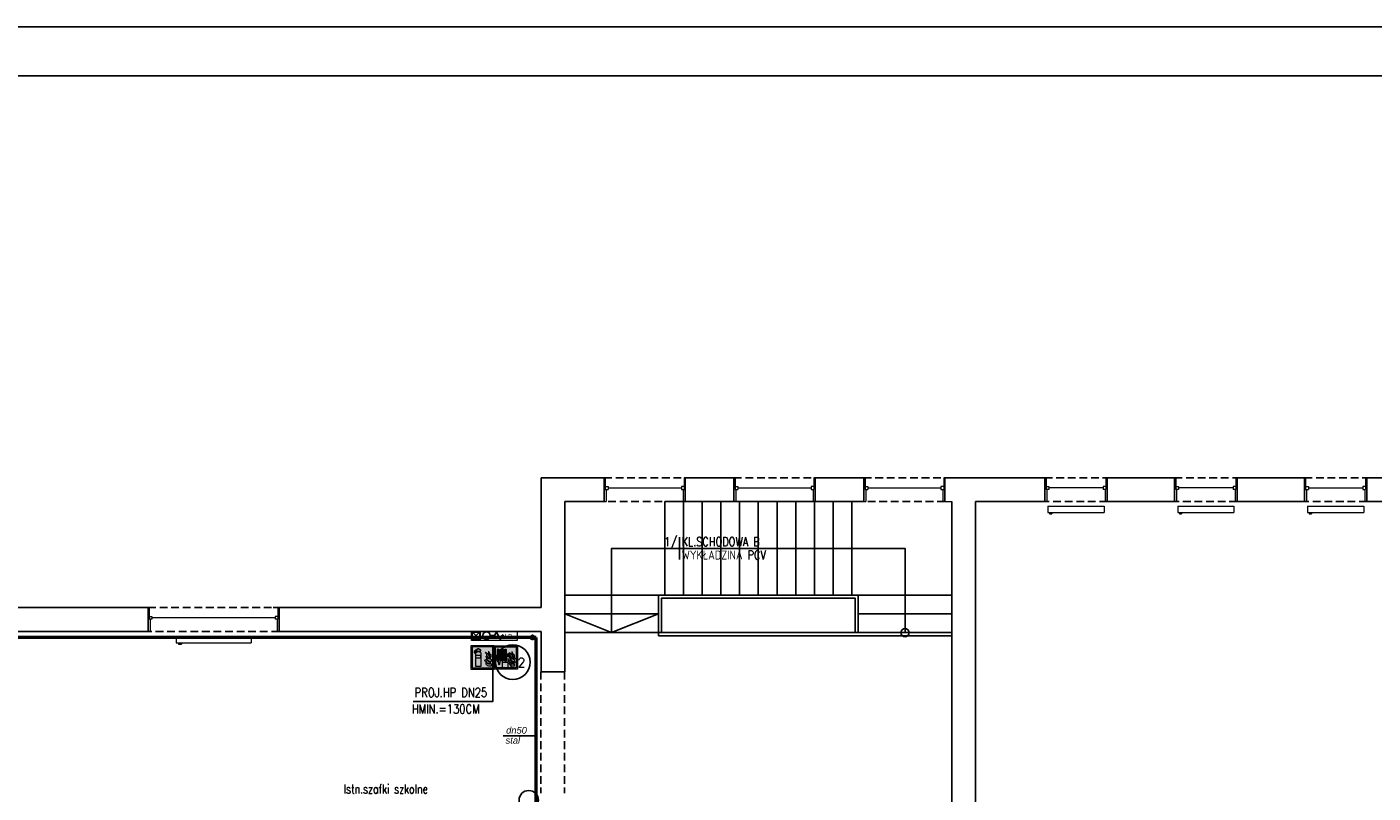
# Model space of a CAD drawing. Header units: millimetres. Extents: x 116 to 15750, y -6945 to 9999.
# Tile 143 of 150: x 3494 to 5709, y 8738 to 9999. Entities that reach past the tile are written whole.
import ezdxf
from ezdxf.enums import TextEntityAlignment as Align

# ---------------------------------------------------------------- set-up
doc = ezdxf.new("R2010")
doc.units = ezdxf.units.MM
doc.linetypes.add('DASHED', pattern=[19.05, 12.7, -6.35])
doc.linetypes.add('DASHED2', pattern=[0.375, 0.25, -0.125])
doc.layers.get('0').update_dxf_attribs({"color": 252})
doc.layers.add('1-EWAK2', color=252, linetype='Continuous', lineweight=0)
doc.layers.add('I-C.O', color=252, linetype='Continuous', lineweight=15)
for name, color, linetype in [('1-MEBLE', 252, 'Continuous'), ('1-OPIS', 252, 'Continuous'), ('1-OPIS-POM', 252, 'Continuous'), ('2-CZERWONY', 252, 'Continuous'), ('I-NAD', 252, 'DASHED'), ('I-OKNA', 252, 'Continuous'), ('I-OPIS', 252, 'Continuous'), ('I-SCIANA', 252, 'Continuous'), ('I-WIDOK', 252, 'Continuous'), ('IS KAN_S_OPIS', 2, 'Continuous'), ('IS opis woda', 7, 'DASHED2'), ('IS woda hydranty', 4, 'CIRC'), ('IS WODA opis', 2, 'Continuous'), ('TABELKA', 252, 'Continuous'), ('TABELKA A3', 252, 'Continuous')]:
    doc.layers.add(name, color=color, linetype=linetype)
doc.styles.add('Action', font='arial.ttf')
doc.styles.add('GENERATED_STYLE_6', font='ariali.ttf')
doc.styles.add('ROMANS', font='romans.shx', dxfattribs={"width": 0.75})
doc.styles.get("Standard").update_dxf_attribs({"font": 'simplex.shx'})
doc.styles.add('TECH', font='simplex.shx')
doc.linetypes.add('CIRC', pattern='A,7,-1,["~",Standard,S=1,R=0,X=-0.3,Y=-0.6],-1', length=9)

# ---------------------------------------------------------------- blocks, each defined once
blk = doc.blocks.new('OPIS-POM')
for p, q in [((-60, 0), (135, 0)), ((0, 25), (0, -25))]:
    blk.add_line(p, q)
at = {"style": 'ROMANS', "width": 0.8, "flags": 4}
blk.add_attdef('NR', text='', height=20, dxfattribs=at).set_placement((-5, 5), align=Align.RIGHT)
blk.add_attdef('NAZWA', (5, 5), '', height=20, dxfattribs=at)
blk.add_attdef('POW.', text='', height=20, dxfattribs=at).set_placement((-5, -5), align=Align.TOP_RIGHT)
blk.add_attdef('POSADZKA', text='', height=20, dxfattribs=at).set_placement((5, -5), align=Align.TOP_LEFT)
blk = doc.blocks.new('hydrant 15x75')
at = {"linetype": 'Continuous', "lineweight": 15}
blk.add_line((-1.5, -73.5), (-13.5, -61.9), dxfattribs=at)
for points in [[(-15, -75), (-15, 0), (0, 0), (0, -75)], [(-15, -75), (-15, -60.5), (0, -60.5), (0, -75)], [(-13.5, -73.5), (-13.5, -61.9), (-1.5, -61.9), (-1.5, -73.5)]]:
    blk.add_lwpolyline(points, close=True, dxfattribs=at)
at = {"linetype": 'Continuous', "lineweight": 25}
blk.add_lwpolyline([(-8.1, -21.5), (-8.1, -24.6), (-2.3, -27.7), (-13.5, -33.9), (-8.1, -37), (-8.1, -44.1)], dxfattribs=at)
at = {"linetype": 'Continuous', "lineweight": 15}
blk.add_lwpolyline([(-13.5, -73.5), (-1.5, -61.9)], dxfattribs=at)
at = {"linetype": 'Continuous', "lineweight": 25}
blk.add_ellipse((-8.1, -50.3), major_axis=(-4.37, -4.37), ratio=1, start_param=3.926991, end_param=10.12291, dxfattribs=at)
at = {"linetype": 'Continuous', "lineweight": 25, "insert": (-6.8, -15), "char_height": 7.26, "attachment_point": 5, "rotation": 90, "style": 'Action'}
blk.add_mtext('H.P.', dxfattribs=at)
blk = doc.blocks.new('F001')
at = {"layer": '1-EWAK2'}
h = blk.add_hatch(color=256, dxfattribs=at)
h.paths.add_polyline_path([(0, 0), (-20, 0), (-20, -20), (0, -20)])
h.paths.add_polyline_path([(-1, -19), (-19, -19), (-19, -1), (-1, -1)], flags=16)
edge = h.paths.add_edge_path(flags=0)
edge.add_line((-2.8, -7.6), (-2.8, -9.7))
edge.add_spline(control_points=[(-2.8, -9.7), (-3.7, -8.9), (-5.3, -7.5), (-4.9, -5.5), (-4.8, -4.7)], knot_values=[0, 0, 0, 0, 3.34671, 5.693971, 5.693971, 5.693971, 5.693971], degree=3, periodic=0)
edge.add_spline(control_points=[(-4.8, -4.7), (-4.6, -5.5), (-4.3, -6.7), (-3.2, -7.4), (-2.8, -7.6)], knot_values=[0, 0, 0, 0, 2.168729, 3.6473, 3.6473, 3.6473, 3.6473], degree=3, periodic=0)
edge = h.paths.add_edge_path(flags=0)
edge.add_spline(control_points=[(-7.6, -5.6), (-6.9, -5.8), (-5.4, -6.3), (-4.9, -8.9), (-3.6, -10), (-2.8, -10.6)], knot_values=[0, 0, 0, 0, 1.982828, 4.37946, 7.072841, 7.072841, 7.072841, 7.072841], degree=3, periodic=0)
edge.add_spline(control_points=[(-2.8, -10.6), (-3.6, -10.5), (-5.1, -10.5), (-6.5, -8.7), (-6.5, -6.9), (-7.2, -6), (-7.6, -5.6)], knot_values=[0, 0, 0, 0, 2.275107, 4.228959, 6.036865, 7.501223, 7.501223, 7.501223, 7.501223], degree=3, periodic=0)
edge = h.paths.add_edge_path(flags=0)
edge.add_line((-2.7, -11.6), (-2.7, -13.6))
edge.add_spline(control_points=[(-2.7, -13.6), (-3.4, -13.4), (-4.8, -13), (-6.8, -11.3), (-7, -9.6), (-7.1, -8.8)], knot_values=[0, 0, 0, 0, 1.998113, 4.533827, 6.985336, 6.985336, 6.985336, 6.985336], degree=3, periodic=0)
edge.add_spline(control_points=[(-7.1, -8.8), (-6.4, -9.6), (-5.3, -11.1), (-3.5, -11.5), (-2.7, -11.6)], knot_values=[0, 0, 0, 0, 3.049151, 5.303344, 5.303344, 5.303344, 5.303344], degree=3, periodic=0)
edge = h.paths.add_edge_path(flags=0)
edge.add_spline(control_points=[(-8.6, -12.5), (-8.1, -12.7), (-6.9, -13.2), (-6, -14.8), (-4.5, -15.4), (-1.9, -14.3), (-4.7, -14.2), (-5.4, -12.8), (-7, -11.8), (-8.1, -12.3), (-8.6, -12.5)], knot_values=[0, 0, 0, 0, 1.77339, 3.562626, 5.197184, 6.78269, 8.441022, 9.870961, 11.707196, 13.307072, 13.307072, 13.307072, 13.307072], degree=3, periodic=0)
edge = h.paths.add_edge_path(flags=0)
edge.add_line((-2.7, -15.5), (-2.7, -17.4))
edge.add_line((-2.7, -17.4), (-4.6, -17.4))
edge.add_spline(control_points=[(-4.6, -17.4), (-5.1, -17.3), (-6.5, -16.8), (-6.9, -15.3), (-7.1, -14.4)], knot_values=[0, 0, 0, 0, 1.662854, 4.182871, 4.182871, 4.182871, 4.182871], degree=3, periodic=0)
edge.add_spline(control_points=[(-7.1, -14.4), (-6.3, -15), (-4.9, -16), (-3.3, -15.7), (-2.7, -15.5)], knot_values=[0, 0, 0, 0, 2.939188, 4.701286, 4.701286, 4.701286, 4.701286], degree=3, periodic=0)
h.paths.add_polyline_path([(-11.1, -6.9), (-11.1, -17.4), (-16.1, -17.4), (-16.1, -6.9, -0.414214), (-14.7, -5.5), (-14.3, -5.5), (-14.3, -4.4), (-14.8, -4.4), (-16.6, -5.7), (-16.6, -6), (-17.3, -6), (-17.3, -5.2), (-17.1, -4.9), (-14.8, -3.3), (-14.3, -3.3), (-14.3, -2.7), (-12.9, -2.7), (-12.9, -3.3), (-12.3, -3.3), (-11.6, -3.7), (-11.6, -4.3), (-12.3, -4.4), (-12.9, -4.4), (-12.9, -5.5), (-12.6, -5.5, -0.414214)], flags=0)
h.paths.add_polyline_path([(-11.7, -8.1), (-11.7, -10.5), (-15.7, -10.5), (-15.7, -8.1)], flags=0)
at = {"layer": '2-CZERWONY'}
h = blk.add_hatch(color=256, dxfattribs=at)
h.paths.add_polyline_path([(-19, -1), (-19, -19), (-1, -19), (-1, -1)])
edge = h.paths.add_edge_path(flags=16)
edge.add_spline(control_points=[(-4.8, -4.7), (-4.6, -5.5), (-4.3, -6.7), (-3.2, -7.4), (-2.8, -7.6)], knot_values=[0, 0, 0, 0, 2.168729, 3.6473, 3.6473, 3.6473, 3.6473], degree=3, periodic=0)
edge.add_line((-2.8, -7.6), (-2.8, -9.7))
edge.add_spline(control_points=[(-2.8, -9.7), (-3.7, -8.9), (-5.3, -7.5), (-4.9, -5.5), (-4.8, -4.7)], knot_values=[0, 0, 0, 0, 3.34671, 5.693971, 5.693971, 5.693971, 5.693971], degree=3, periodic=0)
edge = h.paths.add_edge_path(flags=16)
edge.add_spline(control_points=[(-7.6, -5.6), (-6.9, -5.8), (-5.4, -6.3), (-4.9, -8.9), (-3.6, -10), (-2.8, -10.6)], knot_values=[0, 0, 0, 0, 1.982828, 4.37946, 7.072841, 7.072841, 7.072841, 7.072841], degree=3, periodic=0)
edge.add_spline(control_points=[(-2.8, -10.6), (-3.6, -10.5), (-5.1, -10.5), (-6.5, -8.7), (-6.5, -6.9), (-7.2, -6), (-7.6, -5.6)], knot_values=[0, 0, 0, 0, 2.275107, 4.228959, 6.036865, 7.501223, 7.501223, 7.501223, 7.501223], degree=3, periodic=0)
edge = h.paths.add_edge_path(flags=16)
edge.add_spline(control_points=[(-7.1, -8.8), (-6.4, -9.6), (-5.3, -11.1), (-3.5, -11.5), (-2.7, -11.6)], knot_values=[0, 0, 0, 0, 3.049151, 5.303344, 5.303344, 5.303344, 5.303344], degree=3, periodic=0)
edge.add_line((-2.7, -11.6), (-2.7, -13.6))
edge.add_spline(control_points=[(-2.7, -13.6), (-3.4, -13.4), (-4.8, -13), (-6.8, -11.3), (-7, -9.6), (-7.1, -8.8)], knot_values=[0, 0, 0, 0, 1.998113, 4.533827, 6.985336, 6.985336, 6.985336, 6.985336], degree=3, periodic=0)
h.paths.add_polyline_path([(-11.6, -3.7), (-11.6, -4.3), (-12.3, -4.4), (-12.9, -4.4), (-12.9, -5.5), (-12.6, -5.5, -0.414214), (-11.1, -6.9), (-11.1, -17.4), (-16.1, -17.4), (-16.1, -6.9, -0.414214), (-14.7, -5.5), (-14.3, -5.5), (-14.3, -4.4), (-14.8, -4.4), (-16.6, -5.7), (-16.6, -6), (-17.3, -6), (-17.3, -5.2), (-17.1, -4.9), (-14.8, -3.3), (-14.3, -3.3), (-14.3, -2.7), (-12.9, -2.7), (-12.9, -3.3), (-12.3, -3.3)], flags=16)
h.paths.add_polyline_path([(-11.7, -8.1), (-11.7, -10.5), (-15.7, -10.5), (-15.7, -8.1)], flags=0)
edge = h.paths.add_edge_path(flags=16)
edge.add_spline(control_points=[(-8.6, -12.5), (-8.1, -12.7), (-6.9, -13.2), (-6, -14.8), (-4.5, -15.4), (-1.9, -14.3), (-4.7, -14.2), (-5.4, -12.8), (-7, -11.8), (-8.1, -12.3), (-8.6, -12.5)], knot_values=[0, 0, 0, 0, 1.77339, 3.562626, 5.197184, 6.78269, 8.441022, 9.870961, 11.707196, 13.307072, 13.307072, 13.307072, 13.307072], degree=3, periodic=0)
edge = h.paths.add_edge_path(flags=16)
edge.add_spline(control_points=[(-7.1, -14.4), (-6.3, -15), (-4.9, -16), (-3.3, -15.7), (-2.7, -15.5)], knot_values=[0, 0, 0, 0, 2.939188, 4.701286, 4.701286, 4.701286, 4.701286], degree=3, periodic=0)
edge.add_line((-2.7, -15.5), (-2.7, -17.4))
edge.add_line((-2.7, -17.4), (-4.6, -17.4))
edge.add_spline(control_points=[(-4.6, -17.4), (-5.1, -17.3), (-6.5, -16.8), (-6.9, -15.3), (-7.1, -14.4)], knot_values=[0, 0, 0, 0, 1.662854, 4.182871, 4.182871, 4.182871, 4.182871], degree=3, periodic=0)
at = {"layer": '1-EWAK2'}
for points in [[(-20, 0), (-20, -20), (0, -20), (0, 0), (-20, 0)], [(-15.7, -8.1), (-11.7, -8.1), (-11.7, -10.5), (-15.7, -10.5), (-15.7, -8.1)], [(-2.8, -7.6), (-2.8, -9.7)], [(-2.7, -15.5), (-2.7, -17.4), (-4.6, -17.4)], [(-2.7, -11.6), (-2.7, -13.6)]]:
    blk.add_lwpolyline(points, dxfattribs=at)
blk.add_lwpolyline([(-19, -1), (-19, -19), (-1, -19), (-1, -1)], close=True, dxfattribs=at)
blk.add_lwpolyline([(-12.9, -5.5), (-12.9, -4.4), (-12.3, -4.4), (-11.6, -4.3), (-11.6, -3.7), (-12.3, -3.3), (-12.9, -3.3), (-12.9, -2.7), (-14.3, -2.7), (-14.3, -3.3), (-14.8, -3.3), (-17.1, -4.9), (-17.3, -5.2), (-17.3, -6), (-16.6, -6), (-16.6, -5.7), (-14.8, -4.4), (-14.3, -4.4), (-14.3, -5.5), (-14.7, -5.5, 0.414214), (-16.1, -6.9), (-16.1, -17.4), (-11.1, -17.4), (-11.1, -6.9, 0.414214), (-12.6, -5.5), (-12.9, -5.5)], format="xyb", dxfattribs=at)
for points in [[(-7.6, -5.6), (-5.8, -6.5), (-4.7, -8.6), (-2.8, -10.6)], [(-7.6, -5.6), (-6.7, -6.9), (-6.3, -8.6), (-5.1, -10.1), (-2.8, -10.6)], [(-7.1, -8.8), (-4.9, -10.9), (-2.7, -11.6)], [(-7.1, -8.8), (-6.5, -11.2), (-4.6, -12.9), (-2.7, -13.6)], [(-4.8, -4.7), (-4.9, -7.1), (-2.8, -9.7)], [(-4.8, -4.7), (-3.9, -6.7), (-2.8, -7.6)], [(-8.6, -12.5), (-7.1, -12.1), (-5.4, -13), (-4.4, -14), (-2.8, -14.5), (-4.3, -15.1), (-5.9, -14.7), (-7.1, -13.3), (-8.6, -12.5)], [(-4.6, -17.4), (-6.1, -16.7), (-7.1, -14.4)], [(-2.7, -15.5), (-4.5, -15.7), (-7.1, -14.4)]]:
    blk.add_spline(points, degree=3, dxfattribs=at)
blk = doc.blocks.new('F002')
at = {"layer": '1-EWAK2'}
blk.add_hatch(color=256, dxfattribs=at).paths.add_polyline_path([(-19, 0), (-19, -1), (-1, -1), (-1, -19), (-19, -19), (-19, 0), (-20, 0), (-20, -20), (0, -20), (0, 0)])
h = blk.add_hatch(color=256, dxfattribs=at)
h.paths.add_polyline_path([(-17.3, -13.1, 0.218639), (-16.4, -13.3), (-16.4, -2.8, 0.335911), (-17.3, -3.1)])
h.paths.add_polyline_path([(-15.2, -3.8, 1), (-16.2, -3.8), (-16.2, -14.8), (-15.2, -14.8)])
h.paths.add_polyline_path([(-16.2, -15.8, 0.998763), (-15.2, -15.8), (-15.2, -15.3), (-16.2, -15.3)])
h.paths.add_polyline_path([(-15.1, -12.4, 1), (-14.1, -12.4), (-14.1, -3.8, 1), (-15.1, -3.8)])
h.paths.add_polyline_path([(-13, -3.8, 1), (-13.9, -3.8), (-13.9, -12.4, 1), (-13, -12.4)])
h.paths.add_polyline_path([(-11.8, -3.8, 1), (-12.8, -3.8), (-12.8, -12.4, 1), (-11.8, -12.4)])
h.paths.add_polyline_path([(-11.6, -12.4, 1), (-10.7, -12.4), (-10.7, -3.8, 1), (-11.6, -3.8)])
h.paths.add_polyline_path([(-10.5, -13.3, 0.218639), (-9.6, -13.1), (-9.6, -8.1), (-9.4, -8.1, 23.182717), (-9.4, -7.9, -0.000004), (-9.4, -7.9), (-9.6, -7.9), (-9.6, -3.1, 0.335911), (-10.5, -2.8)])
h.paths.add_polyline_path([(-9.2, -8.1), (-8.3, -8.1), (-8.3, -9, -0.36689)], flags=16)
h.paths.add_polyline_path([(-8.3, -7.1, 0.342037), (-9.2, -7.9), (-8.3, -7.9)], flags=16)
h.paths.add_polyline_path([(-8.1, -9, 0.36689), (-7.2, -8.1), (-8.1, -8.1)], flags=16)
h.paths.add_polyline_path([(-8.1, -7.9), (-8.1, -7.1, -0.342037), (-7.3, -7.9)], flags=16)
edge = h.paths.add_edge_path()
edge.add_spline(control_points=[(-2.7, -7.7), (-3.1, -7.5), (-4.2, -6.8), (-4.5, -5.6), (-4.7, -4.8)], knot_values=[0, 0, 0, 0, 1.478572, 3.6473, 3.6473, 3.6473, 3.6473], degree=3, periodic=0)
edge.add_spline(control_points=[(-4.7, -4.8), (-4.8, -5.6), (-5.2, -7.6), (-3.6, -9), (-2.7, -9.7)], knot_values=[0, 0, 0, 0, 2.347261, 5.693971, 5.693971, 5.693971, 5.693971], degree=3, periodic=0)
edge.add_line((-2.7, -9.7), (-2.7, -7.7))
edge = h.paths.add_edge_path()
edge.add_spline(control_points=[(-2.8, -10.7), (-3.5, -10.1), (-4.8, -9), (-5.3, -6.4), (-6.8, -5.9), (-7.5, -5.7)], knot_values=[0, 0, 0, 0, 2.69338, 5.090013, 7.072841, 7.072841, 7.072841, 7.072841], degree=3, periodic=0)
edge.add_spline(control_points=[(-7.5, -5.7), (-7.2, -6.1), (-6.5, -7), (-6.4, -8.8), (-5, -10.6), (-3.6, -10.6), (-2.8, -10.7)], knot_values=[0, 0, 0, 0, 1.464358, 3.272264, 5.226116, 7.501223, 7.501223, 7.501223, 7.501223], degree=3, periodic=0)
edge = h.paths.add_edge_path()
edge.add_spline(control_points=[(-7, -8.9), (-6.9, -9.7), (-6.7, -11.4), (-4.8, -13.1), (-3.3, -13.5), (-2.7, -13.6)], knot_values=[0, 0, 0, 0, 2.451509, 4.987223, 6.985336, 6.985336, 6.985336, 6.985336], degree=3, periodic=0)
edge.add_line((-2.7, -13.6), (-2.7, -11.7))
edge.add_spline(control_points=[(-2.7, -11.7), (-3.4, -11.5), (-5.2, -11.2), (-6.3, -9.7), (-7, -8.9)], knot_values=[0, 0, 0, 0, 2.254193, 5.303344, 5.303344, 5.303344, 5.303344], degree=3, periodic=0)
edge = h.paths.add_edge_path()
edge.add_spline(control_points=[(-8.5, -12.6), (-8, -12.8), (-6.9, -13.3), (-5.9, -14.9), (-4.4, -15.5), (-1.9, -14.4), (-4.6, -14.3), (-5.3, -12.9), (-6.9, -11.9), (-8, -12.4), (-8.5, -12.6)], knot_values=[0, 0, 0, 0, 1.77339, 3.562626, 5.197184, 6.78269, 8.441022, 9.870961, 11.707196, 13.307072, 13.307072, 13.307072, 13.307072], degree=3, periodic=0)
edge = h.paths.add_edge_path()
edge.add_spline(control_points=[(-7.1, -14.5), (-6.8, -15.4), (-6.4, -16.9), (-5.1, -17.3), (-4.5, -17.5)], knot_values=[0, 0, 0, 0, 2.520017, 4.182871, 4.182871, 4.182871, 4.182871], degree=3, periodic=0)
edge.add_line((-4.5, -17.5), (-2.7, -17.5))
edge.add_line((-2.7, -17.5), (-2.7, -15.6))
edge.add_spline(control_points=[(-2.7, -15.6), (-3.3, -15.8), (-4.9, -16.1), (-6.2, -15.1), (-7.1, -14.5)], knot_values=[0, 0, 0, 0, 1.762098, 4.701286, 4.701286, 4.701286, 4.701286], degree=3, periodic=0)
at = {"layer": '2-CZERWONY'}
h = blk.add_hatch(color=256, dxfattribs=at)
h.paths.add_polyline_path([(-19, -1), (-19, -19), (-1, -19), (-1, -1)])
edge = h.paths.add_edge_path(flags=16)
edge.add_spline(control_points=[(-4.7, -4.8), (-4.5, -5.6), (-4.2, -6.8), (-3.1, -7.5), (-2.7, -7.7)], knot_values=[0, 0, 0, 0, 2.168729, 3.6473, 3.6473, 3.6473, 3.6473], degree=3, periodic=0)
edge.add_line((-2.7, -7.7), (-2.7, -9.7))
edge.add_spline(control_points=[(-2.7, -9.7), (-3.6, -9), (-5.2, -7.6), (-4.8, -5.6), (-4.7, -4.8)], knot_values=[0, 0, 0, 0, 3.34671, 5.693971, 5.693971, 5.693971, 5.693971], degree=3, periodic=0)
edge = h.paths.add_edge_path(flags=16)
edge.add_spline(control_points=[(-7.5, -5.7), (-6.8, -5.9), (-5.3, -6.4), (-4.8, -9), (-3.5, -10.1), (-2.8, -10.7)], knot_values=[0, 0, 0, 0, 1.982828, 4.37946, 7.072841, 7.072841, 7.072841, 7.072841], degree=3, periodic=0)
edge.add_spline(control_points=[(-2.8, -10.7), (-3.6, -10.6), (-5, -10.6), (-6.4, -8.8), (-6.5, -7), (-7.2, -6.1), (-7.5, -5.7)], knot_values=[0, 0, 0, 0, 2.275107, 4.228959, 6.036865, 7.501223, 7.501223, 7.501223, 7.501223], degree=3, periodic=0)
h.paths.add_polyline_path([(-9.6, -7.9), (-9.4, -7.9, -23.180591), (-9.4, -8.1), (-9.6, -8.1), (-9.6, -13.1, -0.218639), (-10.5, -13.3), (-10.5, -2.8, -0.335911), (-9.6, -3.1)], flags=16)
h.paths.add_polyline_path([(-7.3, -7.9), (-8.1, -7.9), (-8.1, -7.1, -0.342037)], flags=0)
h.paths.add_polyline_path([(-8.3, -7.1, 0.342037), (-9.2, -7.9), (-8.3, -7.9)], flags=0)
h.paths.add_polyline_path([(-8.1, -9, 0.36689), (-7.2, -8.1), (-8.1, -8.1)], flags=0)
h.paths.add_polyline_path([(-10.7, -3.8), (-10.7, -12.4, -1), (-11.6, -12.4), (-11.6, -3.8, -1)], flags=16)
h.paths.add_polyline_path([(-8.3, -8.1), (-8.3, -9, -0.36689), (-9.2, -8.1)], flags=0)
edge = h.paths.add_edge_path(flags=16)
edge.add_spline(control_points=[(-7, -8.9), (-6.3, -9.7), (-5.2, -11.2), (-3.4, -11.5), (-2.7, -11.7)], knot_values=[0, 0, 0, 0, 3.049151, 5.303344, 5.303344, 5.303344, 5.303344], degree=3, periodic=0)
edge.add_line((-2.7, -11.7), (-2.7, -13.6))
edge.add_spline(control_points=[(-2.7, -13.6), (-3.3, -13.5), (-4.8, -13.1), (-6.7, -11.4), (-6.9, -9.7), (-7, -8.9)], knot_values=[0, 0, 0, 0, 1.998113, 4.533827, 6.985336, 6.985336, 6.985336, 6.985336], degree=3, periodic=0)
h.paths.add_polyline_path([(-11.8, -3.8), (-11.8, -12.4, -1), (-12.8, -12.4), (-12.8, -3.8, -1)], flags=16)
h.paths.add_polyline_path([(-13, -3.8), (-13, -12.4, -1), (-13.9, -12.4), (-13.9, -3.8, -1)], flags=16)
h.paths.add_polyline_path([(-14.1, -3.8), (-14.1, -12.4, -1), (-15.1, -12.4), (-15.1, -3.8, -1)], flags=16)
edge = h.paths.add_edge_path(flags=16)
edge.add_spline(control_points=[(-8.5, -12.6), (-8, -12.8), (-6.9, -13.3), (-5.9, -14.9), (-4.4, -15.5), (-1.9, -14.4), (-4.6, -14.3), (-5.3, -12.9), (-6.9, -11.9), (-8, -12.4), (-8.5, -12.6)], knot_values=[0, 0, 0, 0, 1.77339, 3.562626, 5.197184, 6.78269, 8.441022, 9.870961, 11.707196, 13.307072, 13.307072, 13.307072, 13.307072], degree=3, periodic=0)
h.paths.add_polyline_path([(-15.2, -3.8), (-15.2, -14.8), (-16.2, -14.8), (-16.2, -3.8, -1)], flags=16)
h.paths.add_polyline_path([(-16.4, -13.3, -0.218639), (-17.3, -13.1), (-17.3, -3.1, -0.335911), (-16.4, -2.8)], flags=16)
edge = h.paths.add_edge_path(flags=16)
edge.add_spline(control_points=[(-7.1, -14.5), (-6.2, -15.1), (-4.9, -16.1), (-3.3, -15.8), (-2.7, -15.6)], knot_values=[0, 0, 0, 0, 2.939188, 4.701286, 4.701286, 4.701286, 4.701286], degree=3, periodic=0)
edge.add_line((-2.7, -15.6), (-2.7, -17.5))
edge.add_line((-2.7, -17.5), (-4.5, -17.5))
edge.add_spline(control_points=[(-4.5, -17.5), (-5.1, -17.3), (-6.4, -16.9), (-6.8, -15.4), (-7.1, -14.5)], knot_values=[0, 0, 0, 0, 1.662854, 4.182871, 4.182871, 4.182871, 4.182871], degree=3, periodic=0)
h.paths.add_polyline_path([(-15.2, -15.3), (-15.2, -15.8, -1.001238), (-16.2, -15.8), (-16.2, -15.3)], flags=16)
at = {"layer": '1-EWAK2'}
for points in [[(-20, 0), (0, 0), (0, -20), (-20, -20), (-20, 0)], [(-15.2, -3.8), (-15.2, -14.8), (-16.2, -14.8), (-16.2, -3.8)], [(-15.1, -12.4), (-15.1, -3.8)], [(-14.1, -3.8), (-14.1, -12.4)], [(-13.9, -12.4), (-13.9, -3.8)], [(-13, -3.8), (-13, -12.4)], [(-12.8, -12.4), (-12.8, -3.8)], [(-11.8, -3.8), (-11.8, -12.4)], [(-11.6, -12.4), (-11.6, -3.8)], [(-10.7, -3.8), (-10.7, -12.4)], [(-9.6, -3.1), (-9.6, -7.9)], [(-9.6, -7.9), (-9.4, -7.9)], [(-9.6, -8.1), (-9.4, -8.1)], [(-9.2, -7.9), (-8.3, -7.9)], [(-9.2, -8.1), (-8.3, -8.1)], [(-8.3, -7.1), (-8.3, -7.9)], [(-8.3, -8.1), (-8.3, -9)], [(-8.1, -7.1), (-8.1, -7.9)], [(-8.1, -7.9), (-7.3, -7.9)], [(-8.1, -8.1), (-8.1, -9)], [(-8.1, -8.1), (-7.2, -8.1)], [(-2.7, -7.7), (-2.7, -9.7)], [(-15.2, -15.8), (-15.2, -15.3), (-16.2, -15.3), (-16.2, -15.8)], [(-2.7, -15.6), (-2.7, -17.5), (-4.5, -17.5)], [(-2.7, -11.7), (-2.7, -13.6)]]:
    blk.add_lwpolyline(points, dxfattribs=at)
blk.add_lwpolyline([(-19, -1), (-1, -1), (-1, -19), (-19, -19)], close=True, dxfattribs=at)
for points in [[(-17.3, -3.1), (-17.3, -13.1, 0.218639), (-16.4, -13.3), (-16.4, -2.8, 0.335911), (-17.3, -3.1, -1.468283)], [(-9.6, -8.1), (-9.6, -13.1, -0.218639), (-10.5, -13.3), (-10.5, -2.8, -0.335911), (-9.6, -3.1)]]:
    blk.add_lwpolyline(points, format="xyb", dxfattribs=at)
for centre, radius, start, end in [((-15.7, -3.8), 0.478, 0, 180), ((-14.6, -3.8), 0.478, 0, 180), ((-13.4, -3.8), 0.478, 0, 180), ((-12.3, -3.8), 0.478, 0, 180), ((-11.2, -3.8), 0.478, 0, 180), ((-8.2, -8.1), 1.16, 182.8497, 172.969), ((-8.2, -8.1), 0.962, 95.9669, 171.4973), ((-8.2, -8.1), 0.962, 183.4428, 264.0331), ((-8.2, -8.1), 0.962, 8.5027, 84.0331), ((-8.2, -8.1), 0.962, 275.9669, 356.5572), ((-15.7, -15.8), 0.479, 180.0709, 359.9291), ((-14.6, -12.4), 0.478, 180, 0), ((-13.4, -12.4), 0.478, 180, 0), ((-12.3, -12.4), 0.478, 180, 0), ((-11.2, -12.4), 0.478, 180, 0)]:
    blk.add_arc(centre, radius, start, end, dxfattribs=at)
for points in [[(-7.5, -5.7), (-5.7, -6.6), (-4.6, -8.7), (-2.8, -10.7)], [(-7.5, -5.7), (-6.7, -6.9), (-6.2, -8.7), (-5, -10.2), (-2.8, -10.7)], [(-7, -8.9), (-4.8, -11), (-2.7, -11.7)], [(-7, -8.9), (-6.4, -11.3), (-4.6, -13), (-2.7, -13.6)], [(-4.7, -4.8), (-4.8, -7.2), (-2.7, -9.7)], [(-4.7, -4.8), (-3.9, -6.8), (-2.7, -7.7)], [(-8.5, -12.6), (-7, -12.2), (-5.4, -13.1), (-4.3, -14.1), (-2.8, -14.6), (-4.2, -15.2), (-5.8, -14.8), (-7, -13.4), (-8.5, -12.6)], [(-4.5, -17.5), (-6, -16.8), (-7.1, -14.5)], [(-2.7, -15.6), (-4.4, -15.8), (-7.1, -14.5)]]:
    blk.add_spline(points, degree=3, dxfattribs=at)

msp = doc.modelspace()

# ---------------------------------------------------------------- linework, layer by layer
at = {"layer": '1-OPIS'}
msp.add_lwpolyline([(4129.5, 8888.5), (4260.2, 8888.5), (4260.2, 8981)], dxfattribs=at)
at = {"layer": 'I-C.O'}
for points in [[(5173.6, 9210.4), (5266.1, 9210.4), (5266.1, 9199.9)], [(5173.6, 9210.4), (5173.6, 9199.9)], [(5173.6, 9199.9), (5266.1, 9199.9)], [(5176.4, 9199.9), (5176.4, 9197.5), (5180.1, 9197.5)], [(5180.1, 9199.9), (5180.1, 9197.5)], [(5387.2, 9210.4), (5479.7, 9210.4), (5479.7, 9199.9)], [(5387.2, 9210.4), (5387.2, 9199.9)], [(5387.2, 9199.9), (5479.7, 9199.9)], [(5390, 9199.9), (5390, 9197.5), (5393.7, 9197.5)], [(5393.7, 9199.9), (5393.7, 9197.5)], [(5600.8, 9210.4), (5693.3, 9210.4), (5693.3, 9199.9)], [(5600.8, 9210.4), (5600.8, 9199.9)], [(5600.8, 9199.9), (5693.3, 9199.9)], [(5603.6, 9199.9), (5603.6, 9197.5), (5607.3, 9197.5)], [(5607.3, 9199.9), (5607.3, 9197.5)], [(3739.3, 8995.8), (3862.6, 8995.8), (3862.6, 8985.3)], [(3739.3, 8995.8), (3739.3, 8985.3)], [(3739.3, 8985.3), (3862.6, 8985.3)], [(3743, 8985.3), (3743, 8982.9), (3747.9, 8982.9)], [(3747.9, 8985.3), (3747.9, 8982.9)]]:
    msp.add_lwpolyline(points, dxfattribs=at)
at = {"layer": 'I-NAD'}
for points in [[(4443.4, 9256.7), (4577, 9256.7)], [(4657, 9256.7), (4790.6, 9256.7)], [(4870.6, 9256.7), (5004.2, 9256.7)], [(5168.4, 9256.7), (5271.2, 9256.7)], [(5382, 9256.7), (5484.8, 9256.7)], [(5595.7, 9256.7), (5698.4, 9256.7)], [(4577, 9217.7), (4443.4, 9217.7)], [(4790.6, 9217.7), (4657, 9217.7)], [(5004.2, 9217.7), (4870.6, 9217.7)], [(5271.2, 9217.7), (5168.4, 9217.7)], [(5484.8, 9217.7), (5382, 9217.7)], [(5698.4, 9217.7), (5595.7, 9217.7)], [(3693.1, 9043.1), (3908.7, 9043.1)], [(3908.7, 9004.1), (3693.1, 9004.1)], [(4339.1, 8937.4), (4339.1, 8737.9)], [(4378.1, 8937.4), (4378.1, 8737.9)]]:
    msp.add_lwpolyline(points, dxfattribs=at)
at = {"layer": 'I-OKNA', "lineweight": 0}
for points in [[(4443.4, 9256.7), (4445.4, 9256.7)], [(4445.4, 9256.7), (4445.4, 9237.8), (4449.9, 9237.8)], [(4445.4, 9242.3), (4449.9, 9242.3)], [(4446.7, 9237.8), (4446.7, 9217.7)], [(4449.9, 9242.3), (4449.9, 9237.8)], [(4449.9, 9240.1), (4570.5, 9240.1)], [(4570.5, 9242.3), (4570.5, 9237.8)], [(4575, 9242.3), (4570.5, 9242.3)], [(4570.5, 9237.8), (4575, 9237.8)], [(4573.6, 9237.8), (4573.6, 9217.7)], [(4575, 9256.7), (4575, 9237.8)], [(4576.9, 9256.7), (4575, 9256.7)], [(4657, 9256.7), (4659, 9256.7)], [(4659, 9256.7), (4659, 9237.8), (4663.6, 9237.8)], [(4659, 9242.3), (4663.6, 9242.3)], [(4660.3, 9237.8), (4660.3, 9217.7)], [(4663.6, 9242.3), (4663.6, 9237.8)], [(4663.6, 9240.1), (4784.1, 9240.1)], [(4784.1, 9242.3), (4784.1, 9237.8)], [(4788.6, 9242.3), (4784.1, 9242.3)], [(4784.1, 9237.8), (4788.6, 9237.8)], [(4787.2, 9237.8), (4787.2, 9217.7)], [(4788.6, 9256.7), (4788.6, 9237.8)], [(4790.5, 9256.7), (4788.6, 9256.7)], [(4870.6, 9256.7), (4872.7, 9256.7)], [(4872.7, 9256.7), (4872.7, 9237.8), (4877.2, 9237.8)], [(4872.7, 9242.3), (4877.2, 9242.3)], [(4873.9, 9237.8), (4873.9, 9217.7)], [(4877.2, 9242.3), (4877.2, 9237.8)], [(4877.2, 9240.1), (4997.7, 9240.1)], [(4997.7, 9242.3), (4997.7, 9237.8)], [(5002.3, 9242.3), (4997.7, 9242.3)], [(4997.7, 9237.8), (5002.3, 9237.8)], [(5000.9, 9237.8), (5000.9, 9217.7)], [(5002.3, 9256.7), (5002.3, 9237.8)], [(5004.1, 9256.7), (5002.3, 9256.7)], [(5168.7, 9256.7), (5170.5, 9256.7)], [(5170.5, 9256.7), (5170.5, 9237.8)], [(5170.5, 9242.3), (5175, 9242.3)], [(5175, 9237.8), (5170.5, 9237.8)], [(5171.8, 9237.8), (5171.8, 9217.7)], [(5175, 9242.3), (5175, 9237.8)], [(5264.7, 9240.1), (5175, 9240.1)], [(5269.2, 9256.7), (5269.2, 9237.8), (5264.7, 9237.8)], [(5264.7, 9242.3), (5264.7, 9237.8)], [(5269.2, 9242.3), (5264.7, 9242.3)], [(5267.9, 9237.8), (5267.9, 9217.7)], [(5271.2, 9256.7), (5269.2, 9256.7)], [(5382.3, 9256.7), (5384.1, 9256.7)], [(5384.1, 9256.7), (5384.1, 9237.8)], [(5384.1, 9242.3), (5388.6, 9242.3)], [(5388.6, 9237.8), (5384.1, 9237.8)], [(5385.4, 9237.8), (5385.4, 9217.7)], [(5388.6, 9242.3), (5388.6, 9237.8)], [(5478.3, 9240.1), (5388.6, 9240.1)], [(5482.8, 9256.7), (5482.8, 9237.8), (5478.3, 9237.8)], [(5478.3, 9242.3), (5478.3, 9237.8)], [(5482.8, 9242.3), (5478.3, 9242.3)], [(5481.5, 9237.8), (5481.5, 9217.7)], [(5484.8, 9256.7), (5482.8, 9256.7)], [(5595.7, 9256.7), (5597.7, 9256.7)], [(5597.7, 9256.7), (5597.7, 9237.8), (5602.2, 9237.8)], [(5597.7, 9242.3), (5602.2, 9242.3)], [(5599, 9237.8), (5599, 9217.7)], [(5602.2, 9242.3), (5602.2, 9237.8)], [(5602.2, 9240.1), (5691.9, 9240.1)], [(5691.9, 9242.3), (5691.9, 9237.8)], [(5696.4, 9242.3), (5691.9, 9242.3)], [(5691.9, 9237.8), (5696.4, 9237.8)], [(5695.1, 9237.8), (5695.1, 9217.7)], [(5696.4, 9256.7), (5696.4, 9237.8)], [(5698.3, 9256.7), (5696.4, 9256.7)], [(4443.4, 9217.7), (4446.7, 9217.7)], [(4577, 9217.7), (4573.6, 9217.7)], [(4657, 9217.7), (4660.3, 9217.7)], [(4790.6, 9217.7), (4787.2, 9217.7)], [(4870.6, 9217.7), (4873.9, 9217.7)], [(5004.2, 9217.7), (5000.9, 9217.7)], [(5004.2, 9217.7), (5015.5, 9217.7)], [(5167.7, 9217.7), (5168.4, 9218.4)], [(5168.4, 9217.7), (5171.8, 9217.7)], [(5271.2, 9217.7), (5267.9, 9217.7)], [(5382, 9217.7), (5385.4, 9217.7)], [(5484.8, 9217.7), (5481.5, 9217.7)], [(5595.7, 9217.7), (5599, 9217.7)], [(5698.4, 9217.7), (5695.1, 9217.7)], [(3693.2, 9043.1), (3695, 9043.1)], [(3695, 9043.1), (3695, 9024.2)], [(3906.8, 9043.1), (3906.8, 9024.2), (3902.3, 9024.2)], [(3908.7, 9043.1), (3906.8, 9043.1)], [(3695, 9028.7), (3699.5, 9028.7)], [(3699.5, 9024.2), (3695, 9024.2)], [(3696.4, 9024.2), (3696.4, 9004.1)], [(3699.5, 9028.7), (3699.5, 9024.2)], [(3902.3, 9026.5), (3699.5, 9026.5)], [(3902.3, 9028.7), (3902.3, 9024.2)], [(3906.8, 9028.7), (3902.3, 9028.7)], [(3905.5, 9024.2), (3905.5, 9004.1)], [(3693.1, 9004.1), (3696.4, 9004.1)], [(3908.7, 9004.1), (3905.5, 9004.1)]]:
    msp.add_lwpolyline(points, dxfattribs=at)
at = {"layer": 'I-SCIANA', "linetype": 'Continuous', "lineweight": 25}
for points in [[(4378.7, 9217.7), (4443.4, 9217.7), (4443.4, 9256.7), (4339.7, 9256.7)], [(4339.7, 9256.7), (4339.7, 9043.1)], [(5054.5, 9217.7), (5168.4, 9217.7), (5168.4, 9256.7), (5004.2, 9256.7), (5004.2, 9217.7)], [(4378.7, 8937.3), (4378.7, 9217.7)], [(4378.7, 9063.7), (4378.7, 9217.7)], [(5015.5, 9217.7), (5015.5, 8509.2), (5054.5, 8509.2)], [(5015.5, 9063.7), (5015.5, 9217.7)], [(5054.5, 8536.9), (5054.5, 9217.7)], [(4378.7, 9063.7), (4378.7, 9032.8)], [(5015.5, 9032.8), (5015.5, 9063.7)], [(3899.1, 9043.1), (3908.7, 9043.1), (3908.7, 9004.1), (3899.1, 9004.1)], [(4339.7, 9043.1), (3899.1, 9043.1)], [(4378.7, 9032.8), (4378.7, 9002)], [(5015.5, 9002), (5015.5, 9032.8)], [(3899.1, 9004.1), (4339.7, 9004.1)], [(4339.7, 9004.1), (4339.7, 8937.3), (4378.7, 8937.3)]]:
    msp.add_lwpolyline(points, dxfattribs=at)
for points in [[(4577, 9217.7), (4657, 9217.7), (4657, 9256.7), (4577, 9256.7)], [(4790.6, 9217.7), (4870.6, 9217.7), (4870.6, 9256.7), (4790.6, 9256.7)], [(5271.2, 9217.7), (5382, 9217.7), (5382, 9256.7), (5271.2, 9256.7)], [(5484.8, 9217.7), (5595.7, 9217.7), (5595.7, 9256.7), (5484.8, 9256.7)], [(5698.4, 9217.7), (5809.3, 9217.7), (5809.3, 9256.7), (5698.4, 9256.7)], [(3477.4, 9004.1), (3693.1, 9004.1), (3693.1, 9043.1), (3477.4, 9043.1)]]:
    msp.add_lwpolyline(points, close=True, dxfattribs=at)
at = {"layer": 'I-SCIANA'}
msp.add_lwpolyline([(5015.5, 9002), (4378.7, 9002)], dxfattribs=at)
at = {"layer": 'I-WIDOK'}
for points in [[(4543.1, 9063.7), (4543.1, 9217.7)], [(4543.1, 9217.7), (4543.1, 9063.7)], [(4573.9, 9217.7), (4543.1, 9217.7)], [(4573.9, 9063.7), (4573.9, 9217.7)], [(4573.9, 9217.7), (4573.9, 9063.7)], [(4604.7, 9217.7), (4573.9, 9217.7)], [(4604.7, 9063.7), (4604.7, 9217.7)], [(4604.7, 9217.7), (4604.7, 9063.7)], [(4635.5, 9217.7), (4604.7, 9217.7)], [(4635.5, 9063.7), (4635.5, 9217.7)], [(4635.5, 9217.7), (4635.5, 9063.7)], [(4666.2, 9217.7), (4635.5, 9217.7)], [(4666.2, 9063.7), (4666.2, 9217.7)], [(4666.2, 9217.7), (4666.2, 9063.7)], [(4697.1, 9217.7), (4666.2, 9217.7)], [(4697.1, 9063.7), (4697.1, 9217.7)], [(4697.1, 9217.7), (4697.1, 9063.7)], [(4727.9, 9217.7), (4697.1, 9217.7)], [(4727.9, 9063.7), (4727.9, 9217.7)], [(4727.9, 9217.7), (4727.9, 9063.7)], [(4758.7, 9217.7), (4727.9, 9217.7)], [(4758.7, 9063.7), (4758.7, 9217.7)], [(4758.7, 9217.7), (4758.7, 9063.7)], [(4789.5, 9217.7), (4758.7, 9217.7)], [(4789.5, 9063.7), (4789.5, 9217.7)], [(4789.5, 9217.7), (4789.5, 9063.7)], [(4820.4, 9217.7), (4789.5, 9217.7)], [(4820.4, 9063.7), (4820.4, 9217.7)], [(4820.4, 9217.7), (4820.4, 9063.7)], [(4851.1, 9217.7), (4820.4, 9217.7)], [(4851.1, 9063.7), (4851.1, 9217.7)], [(4851.1, 9217.7), (4851.1, 9063.7)], [(4938.5, 9002), (4938.5, 9140.7), (4455.8, 9140.7), (4455.8, 9002)], [(4532.8, 9063.7), (4378.7, 9063.7)], [(4543.1, 9063.7), (4378.7, 9063.7)], [(4532.8, 9032.8), (4532.8, 9063.7)], [(4543.1, 9063.7), (4573.9, 9063.7)], [(4573.9, 9063.7), (4604.7, 9063.7)], [(4604.7, 9063.7), (4635.5, 9063.7)], [(4635.5, 9063.7), (4666.2, 9063.7)], [(4666.2, 9063.7), (4697.1, 9063.7)], [(4697.1, 9063.7), (4727.9, 9063.7)], [(4727.9, 9063.7), (4758.7, 9063.7)], [(4758.7, 9063.7), (4789.5, 9063.7)], [(4789.5, 9063.7), (4820.4, 9063.7)], [(4820.4, 9063.7), (4851.1, 9063.7)], [(4851.1, 9063.7), (5015.5, 9063.7)], [(4861.5, 9063.7), (4861.5, 9032.8)], [(5015.5, 9063.7), (4861.5, 9063.7)], [(4532.8, 9032.8), (4378.7, 9032.8)], [(4378.7, 9032.8), (4532.8, 9032.8)], [(4455.8, 9002), (4378.7, 9032.8)], [(4455.8, 9002), (4532.8, 9032.8)], [(4532.8, 9002), (4532.8, 9032.8)], [(4861.5, 9032.8), (4861.5, 9002)], [(5015.5, 9032.8), (4861.5, 9032.8)], [(4861.5, 9032.8), (5015.5, 9032.8)], [(4378.7, 9002), (4532.8, 9002)], [(4532.8, 9002), (4532.8, 8997)], [(5015.5, 8997), (4532.8, 8997)], [(4861.5, 9002), (5015.5, 9002)]]:
    msp.add_lwpolyline(points, dxfattribs=at)
msp.add_lwpolyline([(4856.5, 9002), (4537.8, 9002), (4537.8, 9058.7), (4856.5, 9058.7)], close=True, dxfattribs=at)
msp.add_circle((4938.5, 9002), 6.71, dxfattribs=at)
at = {"layer": 'IS KAN_S_OPIS'}
msp.add_circle((4319.4, 8726.2), 16, dxfattribs=at)
at = {"layer": 'IS opis woda'}
msp.add_line((4277.2, 8831.9), (4331.8, 8831.9), dxfattribs=at)
at = {"layer": 'IS woda hydranty', "lineweight": 50, "ltscale": 10}
for p, q in [((4331.8, 8994.1), (899, 8994.1)), ((4331.8, 8722.6), (4331.8, 8994.1))]:
    msp.add_line(p, q, dxfattribs=at)
msp.add_circle((4325.6, 8994.1), 2.5, dxfattribs=at)
at = {"layer": 'IS WODA opis'}
msp.add_circle((4293.2, 8953.5), 28.5, dxfattribs=at)
at = {"layer": 'TABELKA'}
for points in [[(116.6, 9999), (116.6, 7029), (8124.8, 7029), (8124.8, 9999)], [(116.6, 9999), (116.6, 7029), (8124.8, 7029), (8124.8, 9999)], [(264.4, 7080.8), (8067.6, 7080.8), (8067.6, 9918.3), (264.4, 9918.3)]]:
    msp.add_lwpolyline(points, close=True, dxfattribs=at)

# ---------------------------------------------------------------- block references
at = {"layer": '1-MEBLE', "rotation": 270}
msp.add_blockref('hydrant 15x75', (4300.1, 8989.1), dxfattribs=at)
at = {"layer": '1-OPIS-POM', "xscale": 0.7338239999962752, "yscale": 0.7338239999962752, "zscale": 0.7338240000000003}
msp.add_blockref('OPIS-POM', (4567.2, 9140.7), dxfattribs=at).add_auto_attribs({'NR': '1/', 'NAZWA': 'KL.SCHODOWA B', 'POSADZKA': 'WYKŁADZINA PCV'})
at = {"layer": 'TABELKA A3', "xscale": 1.913625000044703, "yscale": 1.913624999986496, "zscale": 1.913625}
for name, p in [('F001', (4262.5, 8980.3)), ('F002', (4300.8, 8980.3))]:
    msp.add_blockref(name, p, dxfattribs=at)

# ---------------------------------------------------------------- texts
at = {"layer": '1-OPIS', "style": 'ROMANS', "width": 0.8}
for s, p in [('PROJ.HP DN25', (4251, 8896)), ('HMIN.=130CM', (4238.6, 8868.9))]:
    msp.add_text(s, height=15, dxfattribs=at).set_placement(p, align=Align.RIGHT)
at = {"layer": 'I-OPIS', "insert": (4153.4, 8744.8), "char_height": 15, "attachment_point": 6, "rotation": 0, "style": 'ROMANS'}
msp.add_mtext('Istn.szafki szkolne', dxfattribs=at)
at = {"layer": 'IS opis woda', "style": 'GENERATED_STYLE_6'}
for s, p in [('dn50', (4282.2, 8835.8)), ('stal', (4281.3, 8819.3))]:
    msp.add_text(s, height=11, dxfattribs=at).set_placement(p)
at = {"layer": 'IS WODA opis', "style": 'TECH'}
msp.add_text('HP2', height=15, dxfattribs=at).set_placement((4273.3, 8945.4))

doc.saveas('drawing.dxf')
